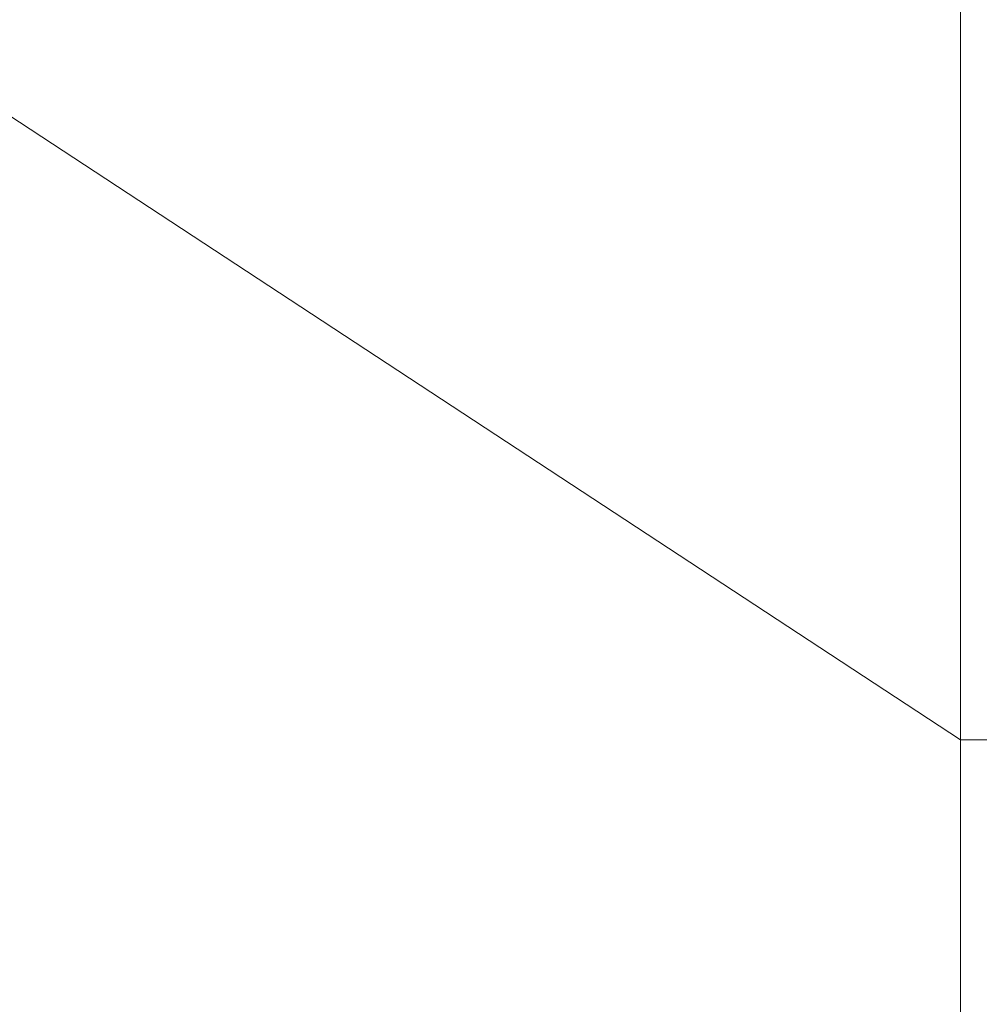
# Model space of a CAD drawing. Header units: millimetres. Extents: x -276 to 275, y -103 to 102.
# Tile 250 of 256: x -17.96987 to -17.962, y -11.08449 to -11.07641. Entities that reach past the tile are written whole.
import ezdxf

# ---------------------------------------------------------------- set-up
doc = ezdxf.new("R2010")
doc.units = ezdxf.units.MM
doc.layers.add('G-IMPT', color=8, linetype='Continuous')

# ---------------------------------------------------------------- blocks, each defined once
blk = doc.blocks.new('QST1150_dwg-16448-View 1')
at = {"layer": 'G-IMPT', "lineweight": 9}
mesh = blk.add_polyface(dxfattribs=at)
corners = [(-17.9621542, -302.6119613, 10.6228504), (-17.9621542, -303.8119607, 10.6228504), (-17.9621542, -305.3369585, 10.5708301), (-17.9621542, -305.3369585, 11.037301), (-17.9621542, -306.8369396, 11.0436505), (-17.9621542, -301.3369483, 11.05), (-17.9621542, -301.3369483, 10.5968652)]
mesh.append_faces([[corners[k] for k in face] for face in [(5, 0, 1)]], dxfattribs={"vtx0": -1, "vtx2": -1})
mesh.append_faces([[corners[k] for k in face] for face in [(5, 6, 0), (3, 4, 5)]], dxfattribs={"vtx2": -1})
mesh.append_faces([[corners[k] for k in face] for face in [(1, 2, 3, 5)]], dxfattribs={"vtx2": -1, "vtx3": -1})
mesh = blk.add_polyface(dxfattribs=at)
corners = [(-16.1621539, -306.8369396, 11.0436505), (-17.9621542, -306.8369396, 11.0436505), (-19.9437772, -306.8369396, 9.7434312), (-20.7121533, -306.8369396, 7.4999998), (-17.0621535, -306.8369396, 3.8500001), (-13.4121537, -306.8369396, 7.4999998), (-14.1805309, -306.8369396, 9.7434312), (-20.2621535, -306.8369396, 7.4999998), (-20.0483675, -306.8369396, 8.6079991), (-19.4688993, -306.8369396, 9.5822583), (-14.6554077, -306.8369396, 9.5822583), (-14.0759395, -306.8369396, 8.6079991), (-13.8621535, -306.8369396, 7.4999998), (-17.0621535, -306.8369396, 4.3000001)]
mesh.append_faces([[corners[k] for k in face] for face in [(11, 6, 10)]], dxfattribs={"vtx0": -1, "vtx1": -1})
mesh.append_faces([[corners[k] for k in face] for face in [(4, 13, 7, 3), (3, 7, 8, 2), (2, 8, 9), (10, 6, 0, 9)]], dxfattribs={"vtx0": -1, "vtx2": -1})
mesh.append_faces([[corners[k] for k in face] for face in [(1, 2, 9, 0)]], dxfattribs={"vtx1": -1, "vtx2": -1})
mesh.append_faces([[corners[k] for k in face] for face in [(4, 5, 12, 13), (11, 12, 5, 6)]], dxfattribs={"vtx1": -1, "vtx3": -1})

msp = doc.modelspace()

# ---------------------------------------------------------------- block references
at = {"layer": 'G-IMPT', "lineweight": 9, "extrusion": (0, -1, 0)}
msp.add_blockref('QST1150_dwg-16448-View 1', (0, 74.6450495, 0.0386661), dxfattribs=at)

doc.saveas('drawing.dxf')
